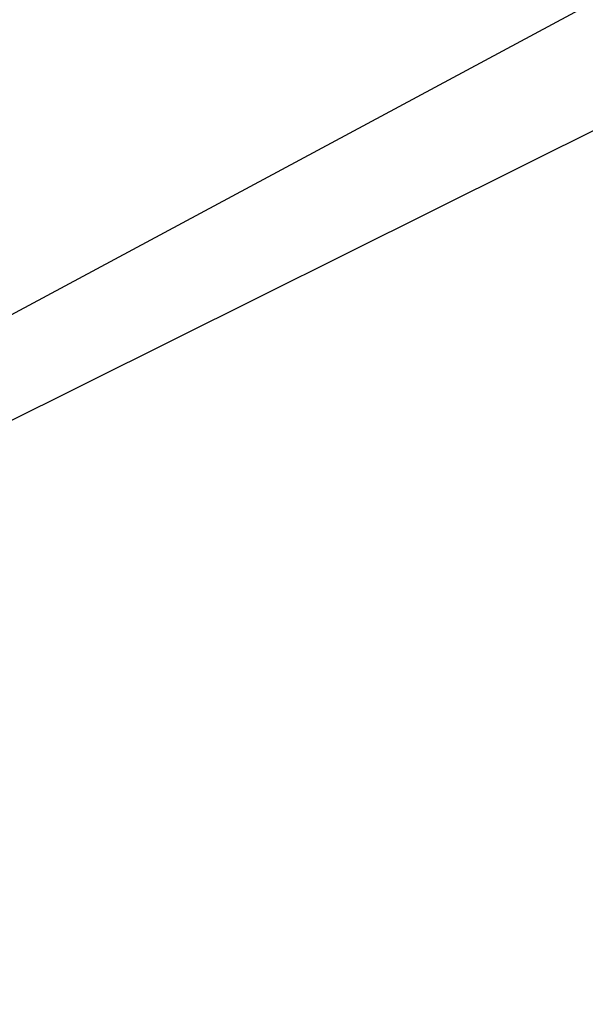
# Model space of a CAD drawing. Header units: millimetres. Extents: x -131 to 131, y -191 to 191.
# Tile 186 of 256: x -72.6687 to -72.6518, y -110.214 to -110.1845. Entities that reach past the tile are written whole.
import ezdxf

# ---------------------------------------------------------------- set-up
doc = ezdxf.new("R2010")
doc.units = ezdxf.units.MM
doc.layers.get('0').update_dxf_attribs({"color": 8, "linetype": 'CONTINUOUS'})

# ---------------------------------------------------------------- blocks, each defined once
blk = doc.blocks.new('sgBrepBlock__245065360')
at = {"color": 0}
blk.add_polyline3d([(-66.961993, -110.415187, -8), (-67.548439, -110.076602, -8), (-68.172049, -109.812651, -8), (-68.823368, -109.627334, -8), (-69.492524, -109.523462, -8), (-70.169373, -109.502609, -8), (-70.843654, -109.56509, -8), (-71.505146, -109.709959, -8), (-72.143822, -109.93502, -8), (-72.75, -110.23686, -8), (-73.314491, -110.610905, -8), (-73.828737, -111.051484, -8), (-74.284943, -111.551919, -8), (-74.676194, -112.104623, -8), (-74.996559, -112.701218, -8), (-75.241181, -113.33266, -8), (-75.406352, -113.989378, -8), (-75.489568, -114.661415, -8), (-75.489568, -115.338585, -8)], dxfattribs=at)
blk = doc.blocks.new('sgBrepBlock__245065872')
at = {"color": 0}
blk.add_polyline3d([(-73.314491, -110.610905, -3), (-73.038007, -110.415187, -3), (-72.75, -110.23686, -3), (-72.451561, -110.076602, -3), (-72.143822, -109.93502, -3), (-71.827951, -109.812651, -3), (-71.505146, -109.709959, -3), (-71.176632, -109.627334, -3), (-70.843654, -109.56509, -3), (-70.507476, -109.523462, -3), (-70.169373, -109.502609, -3), (-69.830627, -109.502609, -3), (-69.492524, -109.523462, -3), (-69.156346, -109.56509, -3), (-68.823368, -109.627334, -3), (-68.494854, -109.709959, -3), (-68.172049, -109.812651, -3), (-67.856178, -109.93502, -3), (-67.548439, -110.076602, -3), (-67.25, -110.23686, -3), (-66.961993, -110.415187, -3)], dxfattribs=at)
blk = doc.blocks.new('sgBrepBlock__245068432')
at = {"color": 0}
for points in [[(-66.961993, -110.415187, -8), (-67.548439, -110.076602, -8), (-68.172049, -109.812651, -8), (-68.823368, -109.627334, -8), (-69.492524, -109.523462, -8), (-70.169373, -109.502609, -8), (-70.843654, -109.56509, -8), (-71.505146, -109.709959, -8), (-72.143822, -109.93502, -8), (-72.75, -110.23686, -8), (-73.314491, -110.610905, -8)], [(-73.314491, -110.610905, -3), (-73.038007, -110.415187, -3), (-72.75, -110.23686, -3), (-72.451561, -110.076602, -3), (-72.143822, -109.93502, -3), (-71.827951, -109.812651, -3), (-71.505146, -109.709959, -3), (-71.176632, -109.627334, -3), (-70.843654, -109.56509, -3), (-70.507476, -109.523462, -3), (-70.169373, -109.502609, -3), (-69.830627, -109.502609, -3), (-69.492524, -109.523462, -3), (-69.156346, -109.56509, -3), (-68.823368, -109.627334, -3), (-68.494854, -109.709959, -3), (-68.172049, -109.812651, -3), (-67.856178, -109.93502, -3), (-67.548439, -110.076602, -3), (-67.25, -110.23686, -3), (-66.961993, -110.415187, -3)]]:
    blk.add_polyline3d(points, dxfattribs=at)
blk = doc.blocks.new('sgBrepBlock_Omega+SlimClamp_245064080')
at = {"color": 0}
for name in ['sgBrepBlock__245065360', 'sgBrepBlock__245065872', 'sgBrepBlock__245068432']:
    blk.add_blockref(name, (0, 0), dxfattribs=at)

msp = doc.modelspace()

# ---------------------------------------------------------------- block references
at = {"color": 7}
msp.add_blockref('sgBrepBlock_Omega+SlimClamp_245064080', (0, 0), dxfattribs=at)

doc.saveas('drawing.dxf')
